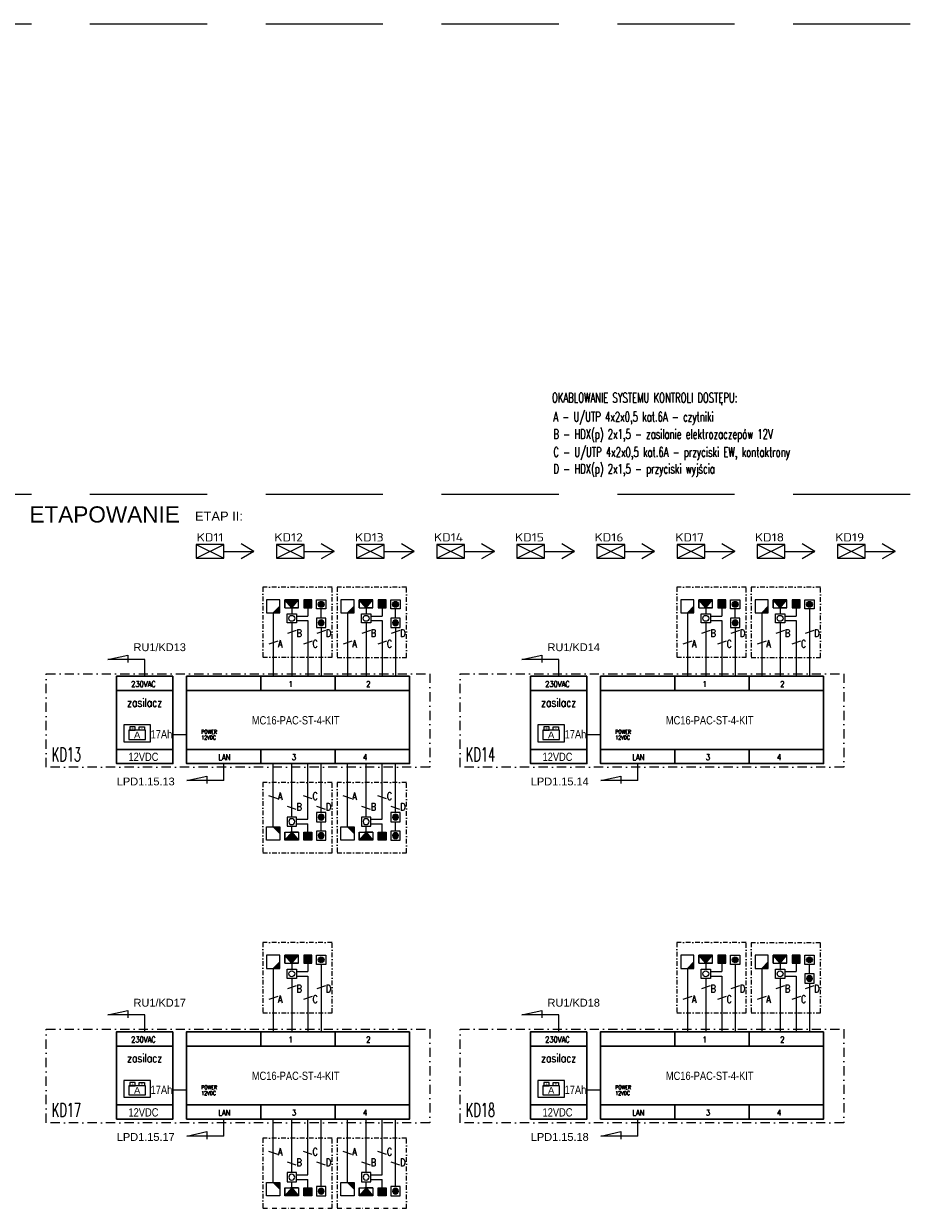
# Model space of a CAD drawing. Header units: millimetres. Extents: x 94562 to 148980, y -25377 to 3008.
# Tile 120 of 140: x 113953 to 115877, y -15452 to -12885. Entities that reach past the tile are written whole.
import ezdxf
from ezdxf.enums import TextEntityAlignment as Align

# ---------------------------------------------------------------- set-up
doc = ezdxf.new("R2010")
doc.units = ezdxf.units.MM
doc.linetypes.add('DASHDOT', pattern=[1, 0.5, -0.25, 0, -0.25])
doc.linetypes.add('HIDDENX2', pattern=[19.05, 12.7, -6.35])
for name, color, linetype in [('tt_opis', 30, 'Continuous'), ('tt_pomoc', 42, 'Continuous'), ('tt_symbole', 40, 'Continuous')]:
    doc.layers.add(name, color=color, linetype=linetype)
doc.styles.add('Arial CE', font='arial.ttf')
doc.styles.add('iso', font='isocpeur.ttf', dxfattribs={"width": 1.2})
doc.styles.add('LEGENDA', font='romans.shx', dxfattribs={"width": 0.9})
doc.styles.add('ROMANC', font='times.ttf', dxfattribs={"height": 20})
doc.styles.add('ROMANS', font='romans', dxfattribs={"width": 0.85})
doc.styles.get("Standard").update_dxf_attribs({"font": 'arial.ttf'})
doc.styles.add('WSP EL XX D 4101 LEGENDA APARTAMENTY$0$ROMANS', font='romans')

# ---------------------------------------------------------------- blocks, each defined once
blk = doc.blocks.new('SSWiN Akumulator')
at = {"linetype": 'ByBlock', "lineweight": -2}
blk.add_lwpolyline([(59.8, 74.8), (-59.8, 74.8), (-59.8, 0), (59.8, 0)], close=True, dxfattribs=at)
at = {"linetype": 'ByBlock', "lineweight": -2, "ltscale": 10}
for points in [[(-32.3, 50.7), (-8.7, 50.7), (-8.7, 65.8), (-32.3, 65.8)], [(32.3, 50.7), (8.7, 50.7), (8.7, 65.8), (32.3, 65.8)], [(-36.7, 10.1), (36.7, 10.1), (36.7, 50.7), (-36.7, 50.7)]]:
    blk.add_lwpolyline(points, close=True, dxfattribs=at)
at = {"linetype": 'ByBlock', "lineweight": -2, "ltscale": 10, "style": 'ROMANC'}
for s, p in [('+', (-27.4, 50.2)), ('-', (16.4, 53))]:
    blk.add_text(s, height=16.2, dxfattribs=at).set_placement(p)
at = {"style": 'Arial CE'}
blk.add_text('A', height=30, dxfattribs=at).set_placement((0, 30.4), align=Align.MIDDLE_CENTER)
blk = doc.blocks.new('SKD_kontroler')
at = {"color": 0}
for p, q in [((-412.5, 225.8), (-369, 235.4)), ((-369, 235.4), (-369, 219.3)), ((-332.4, 225.8), (-412.5, 225.8)), ((-332.4, 189.3), (-332.4, 225.8)), ((-241.6, 62.7), (-271.2, 62.7)), ((-161.1, -36.6), (-161.1, 0)), ((-241.2, -36.6), (-197.7, -27)), ((-161.1, -36.6), (-241.2, -36.6)), ((-197.7, -27), (-197.7, -43.1))]:
    blk.add_line(p, q, dxfattribs=at)
at = {"color": 0, "lineweight": 30}
for p, q in [((-241.6, 189.3), (-80.5, 189.3)), ((-80.5, 189.3), (-80.5, 158.4)), ((-80.5, 189.3), (80.5, 189.3)), ((80.5, 189.3), (241.6, 189.3)), ((80.5, 189.2), (80.5, 158.4)), ((241.6, 189.3), (241.6, 158.4)), ((-393.6, 158.4), (-271.2, 158.4)), ((-241.6, 158.4), (241.6, 158.4)), ((-393.6, 30.8), (-271.2, 30.8)), ((-241.6, 30.8), (241.6, 30.8)), ((-80.5, 30.8), (-80.5, 0)), ((80.5, 30.8), (80.5, 0)), ((241.6, 30.8), (241.6, 0)), ((-241.6, 0), (-80.5, 0)), ((-80.5, 0), (80.5, 0)), ((80.5, 0), (241.6, 0))]:
    blk.add_line(p, q, dxfattribs=at)
at = {"color": 0, "linetype": 'DASHDOT', "ltscale": 40}
blk.add_lwpolyline([(-546, 194.8), (285.3, 194.8), (285.3, -7.7), (-546, -7.7)], close=True, dxfattribs=at)
at = {"color": 0, "lineweight": 30}
for points in [[(-271.2, 189.3), (-393.6, 189.3), (-393.6, 0), (-271.2, 0)], [(241.6, 189.3), (-241.6, 189.3), (-241.6, 0), (241.6, 0)]]:
    blk.add_lwpolyline(points, close=True, dxfattribs=at)
at = {"color": 0, "xscale": 0.4874940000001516, "yscale": 0.4874940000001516, "zscale": 0.4874940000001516}
blk.add_blockref('SSWiN Akumulator', (-348.8, 47.5), dxfattribs=at)
at = {"color": 0, "char_height": 12.6, "width": 272.559, "attachment_point": 5, "rotation": 359.9919, "style": 'ROMANS'}
for s, insert in [('1', (-15.9, 172.5)), ('2', (152.2, 172.5)), ('\\Fromans.shx;\\W0.8;230VAC', (-335.2, 172.5)), ('LAN', (-159.7, 14.1)), ('3', (-8.9, 14.1)), ('4', (145.2, 14.1))]:
    blk.add_mtext(s, dxfattribs=dict(at, insert=insert))
at = {"color": 0, "rotation": 359.9919}
for s, insert, char_height, width, attachment_point in [('\\Fromans.shx;\\W0.8;zasilacz', (-332.6, 141.3), 18, 484.501, 2), ('\\Fromans.shx;\\W0.8;12VDC', (-210, 56.5), 8.4, 76.214, 4), ('\\Fromans.shx;\\W0.8;POWER', (-210, 68.9), 8.4, 70.276, 4)]:
    blk.add_mtext(s, dxfattribs=dict(at, insert=insert, char_height=char_height, width=width, attachment_point=attachment_point))
at = {"color": 0, "width": 0.8}
for tag, p in [('TYP', (-520.5, 174.9)), ('TYP-Z', (-335.2, 107.8)), ('TYP', (-5.3, 93.9)), ('AK', (-302.3, 62.9)), ('LOK_KONTR.', (-472.4, 11.9)), ('PARAMETR', (-335.2, 14.7))]:
    blk.add_attdef(tag, text='', height=18, rotation=359.9919, dxfattribs=at).set_placement(p, align=Align.MIDDLE_CENTER)
blk = doc.blocks.new('PRZYCISK EWAKUACYJNY')
for p, q in [((-18, 0), (-18, 36)), ((-18, 36), (18, 36)), ((18, 0), (-18, 0)), ((18, 36), (18, 0))]:
    blk.add_line(p, q)
blk.add_circle((0, 18), 11.5)
blk = doc.blocks.new('KONTAKTRON')
blk.add_hatch(color=256).paths.add_polyline_path([(-10.8, 0), (10.8, 0), (10.8, 21.6), (-10.8, 21.6)])
for p, q in [((10.8, 21.6), (-10.8, 21.6)), ((-10.8, 21.6), (-10.8, 0)), ((-10.8, 0), (10.8, 0)), ((10.8, 0), (10.8, 21.6))]:
    blk.add_line(p, q)
blk = doc.blocks.new('CZYTNIK KONTROLI DOSTĘPU')
blk.add_hatch(color=256).paths.add_polyline_path([(18, 18), (0, 0), (18, 0)])
at = {"linetype": 'Continuous'}
for p, q in [((-18, 36), (-18, 0)), ((18, 36), (-18, 36)), ((18, 0), (18, 36)), ((-18, 0), (18, 0)), ((18, 18), (0, 0))]:
    blk.add_line(p, q, dxfattribs=at)
blk = doc.blocks.new('ELEKTROZACZEP')
h = blk.add_hatch(color=256)
h.dxf.hatch_style = 1
edge = h.paths.add_edge_path()
edge.add_line((18.3, 10.8), (0, -10.8))
edge.add_line((0, -10.8), (36.7, -10.8))
edge.add_line((36.7, -10.8), (18.3, 10.8))
for p, q in [((0, 10.8), (21.6, 10.8)), ((18.3, 10.8), (0, -10.8)), ((36.7, 10.8), (0, 10.8)), ((0, 10.8), (0, -10.8)), ((18.3, 10.8), (36.7, -10.8)), ((36.7, -10.8), (36.7, 10.8)), ((36.7, 10.8), (36.7, -10.8)), ((36.7, -10.8), (36.7, 10.8)), ((0, -10.8), (36.7, -10.8))]:
    blk.add_line(p, q)
blk = doc.blocks.new('PRZYCISK WYJŚCIA')
h = blk.add_hatch(color=256)
h.dxf.hatch_style = 1
edge = h.paths.add_edge_path()
edge.add_arc((0, 18), 11.5, 0, 360)
blk.add_lwpolyline([(-18, 36), (18, 36), (18, 0), (-18, 0)], close=True)
blk.add_circle((0, 18), 11.5)
blk = doc.blocks.new('SKD')
at = {"layer": 'tt_symbole'}
blk.add_lwpolyline([(-60, 0), (0, 0), (0, 30), (-60, 30)], close=True, dxfattribs=at)
for points in [[(-60, 30), (0, 0)], [(-60, 0), (0, 30)]]:
    blk.add_lwpolyline(points, dxfattribs=at)

msp = doc.modelspace()

# ---------------------------------------------------------------- linework, layer by layer
at = {"layer": 'tt_opis'}
for p, q in [((114543.8, -14199.5, 0), (114524.8, -14206, 0)), ((114607.5, -14199.5, 0), (114588.5, -14206, 0)), ((114704.9, -14199.6, 0), (114685.9, -14206, 0)), ((114768.6, -14199.6, 0), (114749.6, -14206, 0)), ((115441.1, -14199.5, 0), (115422.1, -14206, 0)), ((115504.9, -14199.5, 0), (115485.9, -14206, 0)), ((115602.2, -14199.6, 0), (115583.2, -14206, 0)), ((115666, -14199.6, 0), (115647, -14206, 0)), ((114503.8, -14222.5, 0), (114484.8, -14229, 0)), ((114578.8, -14222.5, 0), (114559.8, -14229, 0)), ((114664.9, -14222.5, 0), (114645.9, -14229, 0)), ((114739.9, -14222.5, 0), (114720.9, -14229, 0)), ((115401.2, -14222.5, 0), (115382.2, -14229, 0)), ((115476.1, -14222.5, 0), (115457.1, -14229, 0)), ((115562.3, -14222.5, 0), (115543.3, -14229, 0)), ((115637.2, -14222.5, 0), (115618.2, -14229, 0)), ((114503.8, -14564.6, 0), (114484.8, -14558.1, 0)), ((114578.8, -14564.6, 0), (114559.8, -14558.1, 0)), ((114664.9, -14564.6, 0), (114645.9, -14558.1, 0)), ((114739.9, -14564.6, 0), (114720.9, -14558.1, 0)), ((114543.8, -14587.5, 0), (114524.8, -14581.1, 0)), ((114607.5, -14587.5, 0), (114588.5, -14581.1, 0)), ((114704.9, -14587.5, 0), (114685.9, -14581.1, 0)), ((114768.6, -14587.5, 0), (114749.6, -14581.1, 0)), ((114543.8, -14969.8, 0), (114524.8, -14976.3, 0)), ((114607.5, -14969.8, 0), (114588.5, -14976.3, 0)), ((115441.1, -14969.8, 0), (115422.1, -14976.3, 0)), ((115504.9, -14969.8, 0), (115485.9, -14976.3, 0)), ((115602.2, -14969.8, 0), (115583.2, -14976.3, 0)), ((115666, -14969.9, 0), (115647, -14976.3, 0)), ((114503.8, -14992.8, 0), (114484.8, -14999.3, 0)), ((114578.8, -14992.8, 0), (114559.8, -14999.3, 0)), ((115401.2, -14992.8, 0), (115382.2, -14999.3, 0)), ((115476.1, -14992.8, 0), (115457.1, -14999.3, 0)), ((115562.3, -14992.8, 0), (115543.3, -14999.3, 0)), ((115637.2, -14992.8, 0), (115618.2, -14999.3, 0)), ((114503.8, -15334.8, 0), (114484.8, -15328.4, 0)), ((114578.8, -15334.8, 0), (114559.8, -15328.4, 0)), ((114664.9, -15334.8, 0), (114645.9, -15328.4, 0)), ((114739.9, -15334.8, 0), (114720.9, -15328.4, 0)), ((114543.8, -15357.8, 0), (114524.8, -15351.3, 0)), ((114607.5, -15357.8, 0), (114588.5, -15351.3, 0)), ((114704.9, -15357.8, 0), (114685.9, -15351.3, 0)), ((114768.6, -15357.8, 0), (114749.6, -15351.3, 0))]:
    msp.add_line(p, q, dxfattribs=at)
at = {"layer": 'tt_opis', "linetype": 'HIDDENX2', "ltscale": 20}
for points in [[(112192, -12885), (115877.1, -12885)], [(112192, -13904.5), (115877.1, -13904.5)]]:
    msp.add_lwpolyline(points, dxfattribs=at)
at = {"layer": 'tt_opis', "linetype": 'DASHDOT', "ltscale": 20, "elevation": 0}
for points in [[(114471.7, -14257.8), (114622, -14257.8), (114622, -14105.8), (114471.7, -14105.8)], [(114632.8, -14257.9), (114783.1, -14257.9), (114783.1, -14105.8), (114632.8, -14105.8)], [(115369, -14257.8), (115519.3, -14257.8), (115519.3, -14105.8), (115369, -14105.8)], [(115530.1, -14257.9), (115680.4, -14257.9), (115680.4, -14105.8), (115530.1, -14105.8)], [(114471.7, -14681.3), (114622, -14681.3), (114622, -14529.2), (114471.7, -14529.2)], [(114632.8, -14681.3), (114783.1, -14681.3), (114783.1, -14529.2), (114632.8, -14529.2)], [(114471.7, -15028.1), (114622, -15028.1), (114622, -14876), (114471.7, -14876)], [(115369, -15028.1), (115519.3, -15028.1), (115519.3, -14876), (115369, -14876)], [(115530.1, -15028.1), (115680.4, -15028.1), (115680.4, -14876.1), (115530.1, -14876.1)], [(114471.7, -15451.6), (114622, -15451.6), (114622, -15299.5), (114471.7, -15299.5)], [(114632.8, -15451.6), (114783.1, -15451.6), (114783.1, -15299.5), (114632.8, -15299.5)]]:
    msp.add_lwpolyline(points, close=True, dxfattribs=at)
at = {"layer": 'tt_pomoc'}
for p, q in [((114494.3, -14161.7, 0), (114494.3, -14298.9)), ((114534.3, -14150.2, 0), (114534.3, -14163.3, 0)), ((114569.3, -14150.2, 0), (114569.3, -14168.4, 0)), ((114598.1, -14173.2, 0), (114598.1, -14152.9, 0)), ((114655.4, -14161.7, 0), (114655.4, -14298.9)), ((114695.4, -14150.2, 0), (114695.4, -14163.3, 0)), ((114730.4, -14150.2, 0), (114730.4, -14168.4, 0)), ((114759.2, -14173.2, 0), (114759.2, -14152.9, 0)), ((115391.7, -14161.7, 0), (115391.7, -14298.9)), ((115431.6, -14150.2, 0), (115431.6, -14163.3, 0)), ((115466.6, -14150.2, 0), (115466.6, -14168.4, 0)), ((115495.4, -14173.2, 0), (115495.4, -14152.9, 0)), ((115552.8, -14161.7, 0), (115552.8, -14298.9)), ((115592.7, -14150.2, 0), (115592.7, -14163.3, 0)), ((115627.7, -14150.2, 0), (115627.7, -14168.4, 0)), ((115656.5, -14152.9, 0), (115656.5, -14298.9)), ((114534.3, -14183.3, 0), (114534.3, -14298.9, 0)), ((114544.3, -14168.4, 0), (114569.3, -14168.4, 0)), ((114544.3, -14178.3, 0), (114569.3, -14178.3, 0)), ((114569.3, -14178.3, 0), (114569.3, -14298.9)), ((114598.1, -14193.2, 0), (114598, -14298.9)), ((114695.4, -14183.3, 0), (114695.4, -14298.9, 0)), ((114705.4, -14168.4, 0), (114730.4, -14168.4, 0)), ((114705.4, -14178.3, 0), (114730.4, -14178.3, 0)), ((114730.4, -14178.3, 0), (114730.4, -14298.9)), ((114759.2, -14193.2, 0), (114759.1, -14298.9)), ((115431.6, -14183.3, 0), (115431.6, -14298.9, 0)), ((115441.6, -14168.4, 0), (115466.6, -14168.4, 0)), ((115441.6, -14178.3, 0), (115466.6, -14178.3, 0)), ((115466.6, -14178.3, 0), (115466.6, -14298.9)), ((115495.4, -14193.2, 0), (115495.4, -14298.9)), ((115592.7, -14183.3, 0), (115592.7, -14298.9, 0)), ((115602.7, -14168.4, 0), (115627.7, -14168.4, 0)), ((115602.7, -14178.3, 0), (115627.7, -14178.3, 0)), ((115627.7, -14178.3, 0), (115627.7, -14298.9)), ((114494.3, -14625.4, 0), (114494.3, -14488.2)), ((114534.3, -14603.8, 0), (114534.3, -14488.2, 0)), ((114569.3, -14608.8, 0), (114569.3, -14488.2)), ((114598, -14593.9, 0), (114598, -14488.2)), ((114655.4, -14625.4, 0), (114655.4, -14488.2)), ((114695.4, -14603.8, 0), (114695.4, -14488.2, 0)), ((114730.4, -14608.8, 0), (114730.4, -14488.2)), ((114759.1, -14593.9, 0), (114759.1, -14488.2)), ((114534.3, -14636.9, 0), (114534.3, -14623.8, 0)), ((114544.3, -14608.8, 0), (114569.3, -14608.8, 0)), ((114544.3, -14618.7, 0), (114569.3, -14618.7, 0)), ((114569.3, -14636.9, 0), (114569.3, -14618.7, 0)), ((114598.1, -14634.2, 0), (114598, -14613.9, 0)), ((114695.4, -14636.9, 0), (114695.4, -14623.8, 0)), ((114705.4, -14608.8, 0), (114730.4, -14608.8, 0)), ((114705.4, -14618.7, 0), (114730.4, -14618.7, 0)), ((114730.4, -14636.9, 0), (114730.4, -14618.7, 0)), ((114759.2, -14634.2, 0), (114759.1, -14613.9, 0)), ((114494.3, -14932, 0), (114494.3, -15069.2)), ((114534.3, -14920.5, 0), (114534.3, -14933.5, 0)), ((114569.3, -14920.5, 0), (114569.3, -14938.7, 0)), ((114598, -14923.2, 0), (114598, -15069.2)), ((115391.7, -14932, 0), (115391.7, -15069.2)), ((115431.6, -14920.5, 0), (115431.6, -14933.5, 0)), ((115466.6, -14920.5, 0), (115466.6, -14938.7, 0)), ((115495.4, -14923.2, 0), (115495.4, -15069.2)), ((115552.8, -14932, 0), (115552.8, -15069.2)), ((115592.7, -14920.5, 0), (115592.7, -14933.6, 0)), ((115627.7, -14920.5, 0), (115627.7, -14938.7, 0)), ((115656.5, -14943.5, 0), (115656.5, -14923.2, 0)), ((114534.3, -14953.5, 0), (114534.3, -15069.2, 0)), ((114544.3, -14938.7, 0), (114569.3, -14938.7, 0)), ((114544.3, -14948.5, 0), (114569.3, -14948.5, 0)), ((114569.3, -14948.5, 0), (114569.3, -15069.2)), ((115431.6, -14953.5, 0), (115431.6, -15069.2, 0)), ((115441.6, -14938.7, 0), (115466.6, -14938.7, 0)), ((115441.6, -14948.5, 0), (115466.6, -14948.5, 0)), ((115466.6, -14948.5, 0), (115466.6, -15069.2)), ((115592.7, -14953.6, 0), (115592.7, -15069.2, 0)), ((115602.7, -14938.7, 0), (115627.7, -14938.7, 0)), ((115602.7, -14948.5, 0), (115627.7, -14948.5, 0)), ((115627.7, -14948.5, 0), (115627.7, -15069.2)), ((115656.5, -14963.5, 0), (115656.5, -15069.2)), ((114494.3, -15395.6, 0), (114494.3, -15258.4)), ((114534.3, -15374.1, 0), (114534.3, -15258.4, 0)), ((114569.3, -15379.1, 0), (114569.3, -15258.4)), ((114598, -15404.4, 0), (114598, -15258.4)), ((114655.4, -15395.6, 0), (114655.4, -15258.4)), ((114695.4, -15374.1, 0), (114695.4, -15258.4, 0)), ((114730.4, -15379.1, 0), (114730.4, -15258.4)), ((114759.1, -15404.4, 0), (114759.1, -15258.4)), ((114534.3, -15407.1, 0), (114534.3, -15394.1, 0)), ((114544.3, -15379.1, 0), (114569.3, -15379.1, 0)), ((114544.3, -15388.9, 0), (114569.3, -15388.9, 0)), ((114569.3, -15407.1, 0), (114569.3, -15388.9, 0)), ((114695.4, -15407.1, 0), (114695.4, -15394.1, 0)), ((114705.4, -15379.1, 0), (114730.4, -15379.1, 0)), ((114705.4, -15388.9, 0), (114730.4, -15388.9, 0)), ((114730.4, -15407.1, 0), (114730.4, -15388.9, 0))]:
    msp.add_line(p, q, dxfattribs=at)
for points in [[(114452.4, -14028.2), (114424.6, -14012.2)], [(114626.1, -14028.2), (114598.3, -14012.2)], [(114799.7, -14028.2), (114772, -14012.2)], [(114973.4, -14028.2), (114945.7, -14012.2)], [(115147.1, -14028.2), (115119.4, -14012.2)], [(115320.8, -14028.2), (115293, -14012.2)], [(115494.5, -14028.2), (115466.7, -14012.2)], [(115668.2, -14028.2), (115640.4, -14012.2)], [(115841.9, -14028.2), (115814.1, -14012.2)], [(114387.4, -14028.2), (114452.4, -14028.2)], [(114452.4, -14028.2), (114424.6, -14044.3)], [(114561.1, -14028.2), (114626.1, -14028.2)], [(114626.1, -14028.2), (114598.3, -14044.3)], [(114734.8, -14028.2), (114799.7, -14028.2)], [(114799.7, -14028.2), (114772, -14044.3)], [(114908.5, -14028.2), (114973.4, -14028.2)], [(114973.4, -14028.2), (114945.7, -14044.3)], [(115082.2, -14028.2), (115147.1, -14028.2)], [(115147.1, -14028.2), (115119.4, -14044.3)], [(115255.9, -14028.2), (115320.8, -14028.2)], [(115320.8, -14028.2), (115293, -14044.3)], [(115429.6, -14028.2), (115494.5, -14028.2)], [(115494.5, -14028.2), (115466.7, -14044.3)], [(115603.3, -14028.2), (115668.2, -14028.2)], [(115668.2, -14028.2), (115640.4, -14044.3)], [(115776.9, -14028.2), (115841.9, -14028.2)], [(115841.9, -14028.2), (115814.1, -14044.3)]]:
    msp.add_lwpolyline(points, dxfattribs=at)

# ---------------------------------------------------------------- block references
at = {"layer": 'tt_opis'}
for p in [(114387.4, -14043.2), (114561.1, -14043.2), (114734.8, -14043.2), (114908.5, -14043.2), (115082.2, -14043.2), (115255.9, -14043.2), (115429.6, -14043.2), (115603.3, -14043.2), (115776.9, -14043.2)]:
    msp.add_blockref('SKD', p, dxfattribs=at)
at = {"layer": 'tt_symbole', "yscale": 0.8, "zscale": 0.8}
for name, p, xscale in [('CZYTNIK KONTROLI DOSTĘPU', (114494.3, -14161.7, 0), 0.8), ('CZYTNIK KONTROLI DOSTĘPU', (114655.4, -14161.7, 0), 0.8), ('CZYTNIK KONTROLI DOSTĘPU', (115391.7, -14161.7, 0), 0.8), ('CZYTNIK KONTROLI DOSTĘPU', (115552.8, -14161.7, 0), 0.8), ('ELEKTROZACZEP', (114549, -14645.5, 0), -0.8), ('ELEKTROZACZEP', (114710.1, -14645.5, 0), -0.8), ('CZYTNIK KONTROLI DOSTĘPU', (114494.3, -14932, 0), 0.8), ('CZYTNIK KONTROLI DOSTĘPU', (115391.7, -14932, 0), 0.8), ('CZYTNIK KONTROLI DOSTĘPU', (115552.8, -14932, 0), 0.8), ('ELEKTROZACZEP', (114549, -15415.8, 0), -0.8), ('ELEKTROZACZEP', (114710.1, -15415.8, 0), -0.8)]:
    msp.add_blockref(name, p, dxfattribs=dict(at, xscale=xscale))
at = {"layer": 'tt_symbole'}
for name, p, xscale, yscale, zscale, rotation in [('ELEKTROZACZEP', (114549, -14141.6, 0), 0.8, 0.8, 0.8, 180), ('KONTAKTRON', (114560.7, -14141.6, 0), 0.8, 0.8, 0.8, 270), ('PRZYCISK WYJŚCIA', (114588.1, -14142.9, 0), 0.555555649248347, 0.555555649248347, 0.555555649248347, 270), ('ELEKTROZACZEP', (114710.1, -14141.6, 0), 0.8, 0.8, 0.8, 180), ('KONTAKTRON', (114721.7, -14141.6, 0), 0.8, 0.8, 0.8, 270), ('PRZYCISK WYJŚCIA', (114749.2, -14142.9, 0), 0.555555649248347, 0.555555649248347, 0.555555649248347, 270), ('ELEKTROZACZEP', (115446.3, -14141.6, 0), 0.8, 0.8, 0.8, 180), ('KONTAKTRON', (115458, -14141.6, 0), 0.8, 0.8, 0.8, 270), ('PRZYCISK WYJŚCIA', (115485.4, -14142.9, 0), 0.555555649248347, 0.555555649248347, 0.555555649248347, 270), ('ELEKTROZACZEP', (115607.4, -14141.6, 0), 0.8, 0.8, 0.8, 180), ('KONTAKTRON', (115619.1, -14141.6, 0), 0.8, 0.8, 0.8, 270), ('PRZYCISK WYJŚCIA', (115646.5, -14142.9, 0), 0.555555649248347, 0.555555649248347, 0.555555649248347, 270), ('PRZYCISK EWAKUACYJNY', (114524.3, -14173.3, 0), 0.5555556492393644, 0.5555556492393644, 0.5555556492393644, 270), ('PRZYCISK EWAKUACYJNY', (114685.4, -14173.3, 0), 0.5555556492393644, 0.5555556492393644, 0.5555556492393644, 270), ('PRZYCISK EWAKUACYJNY', (115421.6, -14173.3, 0), 0.5555556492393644, 0.5555556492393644, 0.5555556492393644, 270), ('PRZYCISK EWAKUACYJNY', (115582.7, -14173.3, 0), 0.5555556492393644, 0.5555556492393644, 0.5555556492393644, 270), ('PRZYCISK WYJŚCIA', (114588.1, -14183.2, 0), -0.555555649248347, 0.555555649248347, 0.555555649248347, 270), ('PRZYCISK WYJŚCIA', (114749.2, -14183.2, 0), -0.555555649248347, 0.555555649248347, 0.555555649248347, 270), ('PRZYCISK WYJŚCIA', (115485.4, -14183.2, 0), -0.555555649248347, 0.555555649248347, 0.555555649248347, 270), ('PRZYCISK EWAKUACYJNY', (114524.3, -14613.8, 0), -0.5555556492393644, 0.5555556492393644, 0.5555556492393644, 270), ('PRZYCISK WYJŚCIA', (114588.1, -14603.9, 0), -0.555555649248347, 0.555555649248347, 0.555555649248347, 270), ('PRZYCISK EWAKUACYJNY', (114685.4, -14613.8, 0), -0.5555556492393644, 0.5555556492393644, 0.5555556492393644, 270), ('PRZYCISK WYJŚCIA', (114749.2, -14603.9, 0), -0.555555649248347, 0.555555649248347, 0.555555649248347, 270), ('CZYTNIK KONTROLI DOSTĘPU', (114494.3, -14625.4, 0), -0.8, 0.8, 0.8, 180), ('CZYTNIK KONTROLI DOSTĘPU', (114655.4, -14625.4, 0), -0.8, 0.8, 0.8, 180), ('KONTAKTRON', (114560.7, -14645.5, 0), -0.8, 0.8, 0.8, 270), ('PRZYCISK WYJŚCIA', (114588.1, -14644.2, 0), -0.555555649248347, 0.555555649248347, 0.555555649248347, 270), ('KONTAKTRON', (114721.7, -14645.5, 0), -0.8, 0.8, 0.8, 270), ('PRZYCISK WYJŚCIA', (114749.2, -14644.2, 0), -0.555555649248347, 0.555555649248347, 0.555555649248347, 270), ('ELEKTROZACZEP', (114549, -14911.8, 0), 0.8, 0.8, 0.8, 180), ('KONTAKTRON', (114560.7, -14911.8, 0), 0.8, 0.8, 0.8, 270), ('PRZYCISK WYJŚCIA', (114588.1, -14913.2, 0), 0.555555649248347, 0.555555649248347, 0.555555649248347, 270), ('ELEKTROZACZEP', (115446.3, -14911.8, 0), 0.8, 0.8, 0.8, 180), ('KONTAKTRON', (115458, -14911.8, 0), 0.8, 0.8, 0.8, 270), ('PRZYCISK WYJŚCIA', (115485.4, -14913.2, 0), 0.555555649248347, 0.555555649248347, 0.555555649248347, 270), ('ELEKTROZACZEP', (115607.4, -14911.8, 0), 0.8, 0.8, 0.8, 180), ('KONTAKTRON', (115619.1, -14911.8, 0), 0.8, 0.8, 0.8, 270), ('PRZYCISK WYJŚCIA', (115646.5, -14913.2, 0), 0.555555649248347, 0.555555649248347, 0.555555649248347, 270), ('PRZYCISK EWAKUACYJNY', (114524.3, -14943.5, 0), 0.5555556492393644, 0.5555556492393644, 0.5555556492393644, 270), ('PRZYCISK EWAKUACYJNY', (115421.6, -14943.5, 0), 0.5555556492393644, 0.5555556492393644, 0.5555556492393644, 270), ('PRZYCISK EWAKUACYJNY', (115582.7, -14943.6, 0), 0.5555556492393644, 0.5555556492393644, 0.5555556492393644, 270), ('PRZYCISK WYJŚCIA', (115646.5, -14953.5, 0), -0.555555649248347, 0.555555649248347, 0.555555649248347, 270), ('PRZYCISK EWAKUACYJNY', (114524.3, -15384.1, 0), -0.5555556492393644, 0.5555556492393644, 0.5555556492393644, 270), ('PRZYCISK EWAKUACYJNY', (114685.4, -15384.1, 0), -0.5555556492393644, 0.5555556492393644, 0.5555556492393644, 270), ('CZYTNIK KONTROLI DOSTĘPU', (114494.3, -15395.6, 0), -0.8, 0.8, 0.8, 180), ('CZYTNIK KONTROLI DOSTĘPU', (114655.4, -15395.6, 0), -0.8, 0.8, 0.8, 180), ('KONTAKTRON', (114560.7, -15415.8, 0), -0.8, 0.8, 0.8, 270), ('PRZYCISK WYJŚCIA', (114588.1, -15414.4, 0), -0.555555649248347, 0.555555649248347, 0.555555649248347, 270), ('KONTAKTRON', (114721.7, -15415.8, 0), -0.8, 0.8, 0.8, 270), ('PRZYCISK WYJŚCIA', (114749.2, -15414.4, 0), -0.555555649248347, 0.555555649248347, 0.555555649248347, 270)]:
    msp.add_blockref(name, p, dxfattribs=dict(at, xscale=xscale, yscale=yscale, zscale=zscale, rotation=rotation))
ref = msp.add_blockref('SKD_kontroler', (114548.1, -14488.2), dxfattribs=at)
ref.add_attrib('AK', '17Ah', dxfattribs={"layer": 'tt_opis', "color": 0, "height": 18, "rotation": 359.9919, "width": 0.8}).set_placement((114251.9, -14424.5), align=Align.MIDDLE_CENTER)
ref.add_attrib('PARAMETR', '12VDC', dxfattribs={"layer": 'tt_opis', "color": 0, "height": 18, "rotation": 359.9919, "width": 0.8}).set_placement((114212.9, -14473.4), align=Align.MIDDLE_CENTER)
ref.add_attrib('TYP', 'MC16-PAC-ST-4-KIT', dxfattribs={"layer": 'tt_opis', "color": 0, "height": 18, "rotation": 359.9919, "width": 0.8}).set_placement((114542.8, -14394.2), align=Align.MIDDLE_CENTER)
ref = msp.add_blockref('SKD_kontroler', (115445.4, -14488.2), dxfattribs=at)
ref.add_attrib('AK', '17Ah', dxfattribs={"layer": 'tt_opis', "color": 0, "height": 18, "rotation": 359.9919, "width": 0.8}).set_placement((115149.2, -14424.5), align=Align.MIDDLE_CENTER)
ref.add_attrib('PARAMETR', '12VDC', dxfattribs={"layer": 'tt_opis', "color": 0, "height": 18, "rotation": 359.9919, "width": 0.8}).set_placement((115110.3, -14473.4), align=Align.MIDDLE_CENTER)
ref.add_attrib('TYP', 'MC16-PAC-ST-4-KIT', dxfattribs={"layer": 'tt_opis', "color": 0, "height": 18, "rotation": 359.9919, "width": 0.8}).set_placement((115440.2, -14394.2), align=Align.MIDDLE_CENTER)
ref = msp.add_blockref('SKD_kontroler', (114548.1, -15258.4), dxfattribs=at)
ref.add_attrib('AK', '17Ah', dxfattribs={"layer": 'tt_opis', "color": 0, "height": 18, "rotation": 359.9919, "width": 0.8}).set_placement((114251.9, -15194.8), align=Align.MIDDLE_CENTER)
ref.add_attrib('PARAMETR', '12VDC', dxfattribs={"layer": 'tt_opis', "color": 0, "height": 18, "rotation": 359.9919, "width": 0.8}).set_placement((114212.9, -15243.7), align=Align.MIDDLE_CENTER)
ref.add_attrib('TYP', 'MC16-PAC-ST-4-KIT', dxfattribs={"layer": 'tt_opis', "color": 0, "height": 18, "rotation": 359.9919, "width": 0.8}).set_placement((114542.8, -15164.5), align=Align.MIDDLE_CENTER)
ref = msp.add_blockref('SKD_kontroler', (115445.4, -15258.4), dxfattribs=at)
ref.add_attrib('AK', '17Ah', dxfattribs={"layer": 'tt_opis', "color": 0, "height": 18, "rotation": 359.9919, "width": 0.8}).set_placement((115149.2, -15194.8), align=Align.MIDDLE_CENTER)
ref.add_attrib('PARAMETR', '12VDC', dxfattribs={"layer": 'tt_opis', "color": 0, "height": 18, "rotation": 359.9919, "width": 0.8}).set_placement((115110.3, -15243.7), align=Align.MIDDLE_CENTER)
ref.add_attrib('TYP', 'MC16-PAC-ST-4-KIT', dxfattribs={"layer": 'tt_opis', "color": 0, "height": 18, "rotation": 359.9919, "width": 0.8}).set_placement((115440.2, -15164.5), align=Align.MIDDLE_CENTER)

# ---------------------------------------------------------------- texts
at = {"layer": 'tt_opis'}
for s, height, style, width, p in [('OKABLOWANIE SYSTEMU KONTROLI DOSTĘPU:', 20.64, 'LEGENDA', 0.65, (115098.3, -13705.6, 0)), ('A - U/UTP 4x2x0,5 kat.6A - czytniki', 20.64, 'LEGENDA', 0.65, (115101.3, -13746.9, 0)), ('B - HDX(p) 2x1,5 - zasilanie elektrozaczepów 12V', 20.64, 'LEGENDA', 0.65, (115101.3, -13784.4, 0)), ('C - U/UTP 4x2x0,5 kat.6A - przyciski EW, kontaktrony', 20.64, 'LEGENDA', 0.65, (115101.3, -13823.4, 0)), ('D - HDX(p) 2x1,5 - przyciski wyjścia', 20.64, 'LEGENDA', 0.65, (115101.3, -13859.6, 0)), ('B', 16, 'WSP EL XX D 4101 LEGENDA APARTAMENTY$0$ROMANS', 0.8, (114544.5, -14213.4, 0)), ('D', 16, 'WSP EL XX D 4101 LEGENDA APARTAMENTY$0$ROMANS', 0.8, (114608.2, -14213.4, 0)), ('B', 16, 'WSP EL XX D 4101 LEGENDA APARTAMENTY$0$ROMANS', 0.8, (114705.6, -14213.4, 0)), ('D', 16, 'WSP EL XX D 4101 LEGENDA APARTAMENTY$0$ROMANS', 0.8, (114769.3, -14213.4, 0)), ('B', 16, 'WSP EL XX D 4101 LEGENDA APARTAMENTY$0$ROMANS', 0.8, (115441.8, -14213.4, 0)), ('D', 16, 'WSP EL XX D 4101 LEGENDA APARTAMENTY$0$ROMANS', 0.8, (115505.5, -14213.4, 0)), ('B', 16, 'WSP EL XX D 4101 LEGENDA APARTAMENTY$0$ROMANS', 0.8, (115602.9, -14213.4, 0)), ('D', 16, 'WSP EL XX D 4101 LEGENDA APARTAMENTY$0$ROMANS', 0.8, (115666.6, -14213.4, 0)), ('A', 16, 'WSP EL XX D 4101 LEGENDA APARTAMENTY$0$ROMANS', 0.8, (114504.5, -14236.4, 0)), ('C', 16, 'WSP EL XX D 4101 LEGENDA APARTAMENTY$0$ROMANS', 0.8, (114579.4, -14236.4, 0)), ('A', 16, 'WSP EL XX D 4101 LEGENDA APARTAMENTY$0$ROMANS', 0.8, (114665.6, -14236.4, 0)), ('C', 16, 'WSP EL XX D 4101 LEGENDA APARTAMENTY$0$ROMANS', 0.8, (114740.5, -14236.4, 0)), ('A', 16, 'WSP EL XX D 4101 LEGENDA APARTAMENTY$0$ROMANS', 0.8, (115401.8, -14236.4, 0)), ('C', 16, 'WSP EL XX D 4101 LEGENDA APARTAMENTY$0$ROMANS', 0.8, (115476.8, -14236.4, 0)), ('A', 16, 'WSP EL XX D 4101 LEGENDA APARTAMENTY$0$ROMANS', 0.8, (115562.9, -14236.4, 0)), ('C', 16, 'WSP EL XX D 4101 LEGENDA APARTAMENTY$0$ROMANS', 0.8, (115637.9, -14236.4, 0)), ('A', 16, 'WSP EL XX D 4101 LEGENDA APARTAMENTY$0$ROMANS', 0.8, (114504.5, -14566.7, 0)), ('C', 16, 'WSP EL XX D 4101 LEGENDA APARTAMENTY$0$ROMANS', 0.8, (114579.4, -14566.7, 0)), ('A', 16, 'WSP EL XX D 4101 LEGENDA APARTAMENTY$0$ROMANS', 0.8, (114665.6, -14566.7, 0)), ('C', 16, 'WSP EL XX D 4101 LEGENDA APARTAMENTY$0$ROMANS', 0.8, (114740.5, -14566.7, 0)), ('B', 16, 'WSP EL XX D 4101 LEGENDA APARTAMENTY$0$ROMANS', 0.8, (114544.5, -14589.7, 0)), ('D', 16, 'WSP EL XX D 4101 LEGENDA APARTAMENTY$0$ROMANS', 0.8, (114608.2, -14589.7, 0)), ('B', 16, 'WSP EL XX D 4101 LEGENDA APARTAMENTY$0$ROMANS', 0.8, (114705.6, -14589.7, 0)), ('D', 16, 'WSP EL XX D 4101 LEGENDA APARTAMENTY$0$ROMANS', 0.8, (114769.3, -14589.7, 0)), ('B', 16, 'WSP EL XX D 4101 LEGENDA APARTAMENTY$0$ROMANS', 0.8, (114544.5, -14983.7, 0)), ('D', 16, 'WSP EL XX D 4101 LEGENDA APARTAMENTY$0$ROMANS', 0.8, (114608.2, -14983.7, 0)), ('B', 16, 'WSP EL XX D 4101 LEGENDA APARTAMENTY$0$ROMANS', 0.8, (115441.8, -14983.7, 0)), ('D', 16, 'WSP EL XX D 4101 LEGENDA APARTAMENTY$0$ROMANS', 0.8, (115505.5, -14983.7, 0)), ('B', 16, 'WSP EL XX D 4101 LEGENDA APARTAMENTY$0$ROMANS', 0.8, (115602.9, -14983.7, 0)), ('D', 16, 'WSP EL XX D 4101 LEGENDA APARTAMENTY$0$ROMANS', 0.8, (115666.6, -14983.7, 0)), ('A', 16, 'WSP EL XX D 4101 LEGENDA APARTAMENTY$0$ROMANS', 0.8, (114504.5, -15006.6, 0)), ('C', 16, 'WSP EL XX D 4101 LEGENDA APARTAMENTY$0$ROMANS', 0.8, (114579.4, -15006.6, 0)), ('A', 16, 'WSP EL XX D 4101 LEGENDA APARTAMENTY$0$ROMANS', 0.8, (115401.8, -15006.6, 0)), ('C', 16, 'WSP EL XX D 4101 LEGENDA APARTAMENTY$0$ROMANS', 0.8, (115476.8, -15006.6, 0)), ('A', 16, 'WSP EL XX D 4101 LEGENDA APARTAMENTY$0$ROMANS', 0.8, (115562.9, -15006.6, 0)), ('C', 16, 'WSP EL XX D 4101 LEGENDA APARTAMENTY$0$ROMANS', 0.8, (115637.9, -15006.6, 0)), ('A', 16, 'WSP EL XX D 4101 LEGENDA APARTAMENTY$0$ROMANS', 0.8, (114504.5, -15337, 0)), ('C', 16, 'WSP EL XX D 4101 LEGENDA APARTAMENTY$0$ROMANS', 0.8, (114579.4, -15337, 0)), ('A', 16, 'WSP EL XX D 4101 LEGENDA APARTAMENTY$0$ROMANS', 0.8, (114665.6, -15337, 0)), ('C', 16, 'WSP EL XX D 4101 LEGENDA APARTAMENTY$0$ROMANS', 0.8, (114740.5, -15337, 0)), ('B', 16, 'WSP EL XX D 4101 LEGENDA APARTAMENTY$0$ROMANS', 0.8, (114544.5, -15360, 0)), ('D', 16, 'WSP EL XX D 4101 LEGENDA APARTAMENTY$0$ROMANS', 0.8, (114608.2, -15360, 0)), ('B', 16, 'WSP EL XX D 4101 LEGENDA APARTAMENTY$0$ROMANS', 0.8, (114705.6, -15360, 0)), ('D', 16, 'WSP EL XX D 4101 LEGENDA APARTAMENTY$0$ROMANS', 0.8, (114769.3, -15360, 0))]:
    msp.add_text(s, height=height, dxfattribs=dict(at, style=style, width=width)).set_placement(p)
at = {"layer": 'tt_opis', "style": 'ROMANS', "width": 0.6}
for s, p in [('KD13', (114014.4, -14468.3, 0)), ('KD14', (114911.7, -14468.3, 0)), ('KD17', (114014.4, -15238.6, 0)), ('KD18', (114911.7, -15238.6, 0))]:
    msp.add_text(s, height=30, dxfattribs=at).set_placement(p, align=Align.MIDDLE_LEFT)
at = {"layer": 'tt_opis', "linetype": 'Continuous', "lineweight": 20, "ltscale": 6, "attachment_point": 1}
for s, insert, char_height, width in [('ETAPOWANIE', (113965.8, -13930.7), 35, 342.619), ('ETAP II:', (114324.5, -13942), 20, 586.306), ('RU1/KD13', (114191.4, -14227.4), 17, 342.619), ('RU1/KD14', (115088.7, -14227.4), 17, 342.619), ('LPD1.15.13', (114155.2, -14518.3), 17, 342.619), ('LPD1.15.14', (115052.5, -14518.3), 17, 342.619), ('RU1/KD17', (114191.4, -14997.6), 17, 342.619), ('RU1/KD18', (115088.7, -14997.6), 17, 342.619), ('LPD1.15.17', (114155.2, -15288.5), 17, 342.619), ('LPD1.15.18', (115052.5, -15288.5), 17, 342.619)]:
    msp.add_mtext(s, dxfattribs=dict(at, insert=insert, char_height=char_height, width=width))
at = {"layer": 'tt_opis', "char_height": 18, "attachment_point": 6, "style": 'iso'}
for s, insert in [('KD11', (114386.2, -13997.8)), ('KD12', (114558.5, -13997.8)), ('KD13', (114733.6, -13997.8)), ('KD14', (114905.9, -13997.8)), ('KD15', (115081, -13997.8)), ('KD16', (115253.3, -13997.8)), ('KD17', (115427.8, -13997.8)), ('KD18', (115601.5, -13997.8)), ('KD19', (115775.2, -13997.8))]:
    msp.add_mtext_dynamic_manual_height_columns(s, width=40.013, gutter_width=12.5, heights=[0], dxfattribs=dict(at, insert=insert))

doc.saveas('drawing.dxf')
